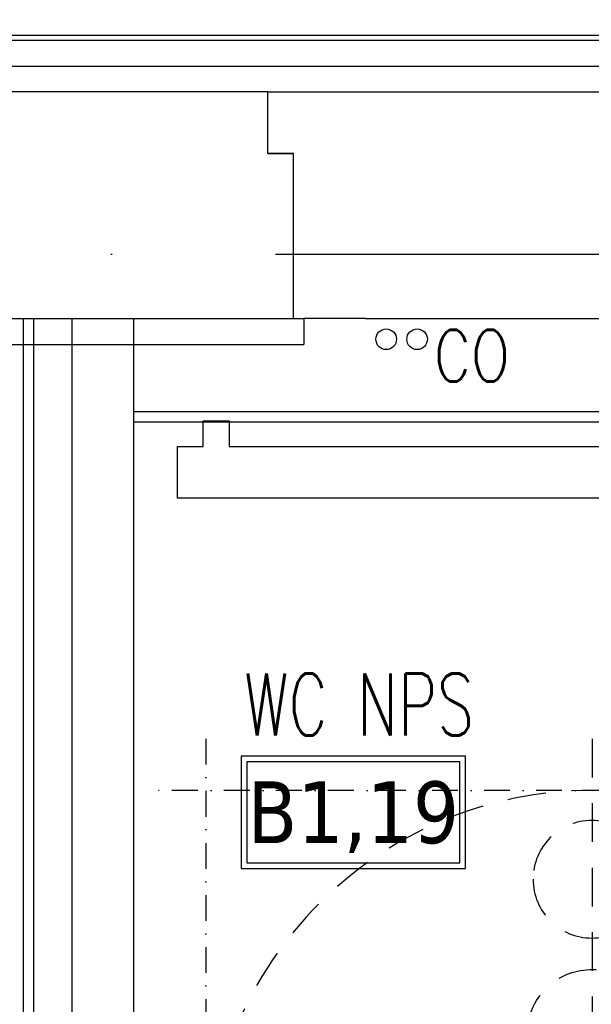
# Model space of a CAD drawing. Header units: millimetres. Extents: x 42924 to 92944, y -369470 to -179866.
# Tile 130 of 256: x 59824 to 59935, y -180786 to -180595. Entities that reach past the tile are written whole.
import ezdxf
from ezdxf.enums import TextEntityAlignment as Align

# ---------------------------------------------------------------- set-up
doc = ezdxf.new("R2010")
doc.units = ezdxf.units.MM
for name, pattern in [('216-500', [2.5, 1.5, -1]), ('DASHDOT', [25.4, 12.7, -6.35, 0, -6.35]), ('HIDDEN', [9.525, 6.35, -3.175]), ('STRICHPUNKTX2', [2, 1, -0.5, 0, -0.5])]:
    doc.linetypes.add(name, pattern=pattern)
doc.layers.get('0').update_dxf_attribs({"color": 8})
for name, color, linetype in [('!! 0_ Istn-sciany', 8, 'Continuous'), ('!! 0_ Istn-widok', 8, 'Continuous'), ('!! 0_Istn-armatura', 8, 'Continuous'), ('!! 0_Istn-cienka', 8, 'Continuous'), ('!! 0_Opis_pom', 123, 'Continuous'), ('!! 0_Osie', 8, 'DASHDOT'), ('!! 1_ tynk zewn  - nowy', 8, 'Continuous'), ('!! 2 ZABUDOWA GK-MDF', 8, 'Continuous'), ('!! 2_ remont Ocieplenie', 8, 'ZIGZAG'), ('!! 2_proj ściany remont', 8, 'Continuous'), ('!! 2_wypos-sanitarne', 8, 'Continuous'), ('0-osie-liniA', 8, 'DASHDOT')]:
    doc.layers.add(name, color=color, linetype=linetype)
doc.layers.add('!! 0_Istn-grzejniki', color=8, linetype='Continuous', plot=False)
doc.layers.add('E_SAP_ZASIĘG', color=150, linetype='Continuous', plot=False)
doc.styles.add('ARCHETYP', font='romans.shx', dxfattribs={"height": 15})
doc.styles.add('ARIAL', font='tahoma.ttf')
doc.styles.add('TXT', font='simplex.shx')
doc.linetypes.add('ZIGZAG', pattern='A,0.00254,-5.08,[131,ltypeshp.shx,S=5.08,R=0,X=-5.08,Y=0],-10.16,[131,ltypeshp.shx,S=5.08,R=180,X=5.08,Y=0],-5.08', length=20.32254)

# ---------------------------------------------------------------- blocks, each defined once
blk = doc.blocks.new('gvb')
at = {"linetype": 'STRICHPUNKTX2', "ltscale": 5}
for p, q in [((130664.97, 14667.75), (130664.97, 14497.75)), ((130814.97, 14667.75), (130814.97, 14497.75)), ((130654.97, 14657.75), (130824.97, 14657.75)), ((130654.97, 14507.75), (130824.97, 14507.75))]:
    blk.add_line(p, q, dxfattribs=at)
at = {"linetype": '216-500', "ltscale": 5}
for p, q in [((130739.97, 14667.75), (130739.97, 14497.75)), ((130654.97, 14582.75), (130824.97, 14582.75)), ((130705.62, 14537.29), (130705.62, 14578.9))]:
    blk.add_line(p, q, dxfattribs=at)
for points in [[(130727.92, 14612.92), (130709.37, 14612.92)], [(130727.92, 14578.9), (130752.56, 14578.9), (130752.56, 14611.05)], [(130701.49, 14604.79), (130701.49, 14603.03), (130727.92, 14603.03)], [(130727.92, 14603.03), (130727.92, 14588.79)], [(130727.92, 14588.79), (130701.75, 14588.8)], [(130727.92, 14588.79), (130713.68, 14588.79)], [(130705.62, 14578.9), (130737.03, 14578.9)]]:
    blk.add_lwpolyline(points, dxfattribs=at)
blk.add_lwpolyline([(130701.75, 14588.8, 0.400619), (130695.72, 14582.06), (130695.72, 14529.31)], format="xyb", dxfattribs=at)
at = {"linetype": '216-500', "ltscale": 2}
blk.add_lwpolyline([(130713.68, 14588.79), (130713.68, 14588.79)], dxfattribs=at)
at = {"linetype": '216-500', "ltscale": 5}
for centre, radius in [((130739.97, 14582.75), 75), ((130740.04, 14640.53), 11.41), ((130753.4, 14560.11), 30.82), ((130753.4, 14560.11), 29.13)]:
    blk.add_circle(centre, radius, dxfattribs=at)
for centre, radius, start, end in [((130740.13, 14610.57), 12.44, 2.2135, 169.0878), ((130696.81, 14538.09), 8.85, 262.981, 5.2099)]:
    blk.add_arc(centre, radius, start, end, dxfattribs=at)
at = {"linetype": '216-500', "ltscale": 2}
blk.add_arc((130710.53, 14603.91), 9.09, 97.3287, 185.5564, dxfattribs=at)
blk = doc.blocks.new('BLOK OSI')
at = {"layer": '0-osie-liniA', "ltscale": 5}
blk.add_lwpolyline([(48639.33, -194402.09), (55424.28, -194402.09)], dxfattribs=at)

msp = doc.modelspace()

# ---------------------------------------------------------------- linework, layer by layer
at = {"layer": '!! 0_ Istn-sciany'}
for points in [[(59872.56735, -180609.3878), (59946.56735, -180609.3878)], [(59872.56735, -180621.3878), (59872.56735, -180609.3878)], [(59872.56735, -180621.3878), (59877.56735, -180621.3878)], [(59877.56735, -180653.3878), (59877.56735, -180621.3878)], [(59877.56735, -180653.3878), (59879.56735, -180653.3878)], [(59891.56735, -180653.3878), (59941.56735, -180653.3878)]]:
    msp.add_lwpolyline(points, dxfattribs=at)
at = {"layer": '!! 0_ Istn-widok'}
for points in [[(59891.56735, -180653.3878), (59879.56735, -180653.3878)], [(59879.56735, -180653.3878), (59879.56735, -180658.3878)], [(59784.56735, -180658.3878), (59879.56735, -180658.3878)]]:
    msp.add_lwpolyline(points, dxfattribs=at)
at = {"layer": '!! 0_Istn-armatura'}
for centre in [(59895.56735, -180657.3878), (59901.56735, -180657.3878)]:
    msp.add_circle(centre, 2, dxfattribs=at)
at = {"layer": '!! 0_Istn-cienka', "linetype": 'HIDDEN', "ltscale": 2}
msp.add_lwpolyline([(59786.56735, -180653.3878), (59877.56735, -180653.3878)], dxfattribs=at)
at = {"layer": '!! 0_Istn-grzejniki'}
msp.add_lwpolyline([(59950.05571, -180673.21406), (59950.05571, -180678.21406), (59955.05571, -180678.21406), (59955.05571, -180688.21406), (59855.05571, -180688.21406), (59855.05571, -180678.21406), (59860.05571, -180678.21406), (59860.05571, -180673.21406), (59865.05571, -180673.21406), (59865.05571, -180678.21406), (59945.05571, -180678.21406), (59945.05571, -180673.21406)], close=True, dxfattribs=at)
at = {"layer": '!! 0_Opis_pom', "ltscale": 0.7}
for points in [[(59867.42626, -180760.02676), (59910.94626, -180760.02676), (59910.94626, -180738.26676), (59867.42626, -180738.26676)], [(59868.51426, -180758.93876), (59909.85826, -180758.93876), (59909.85826, -180739.35476), (59868.51426, -180739.35476)]]:
    msp.add_lwpolyline(points, close=True, dxfattribs=at)
at = {"layer": '!! 1_ tynk zewn  - nowy'}
for points in [[(59727.56735, -180598.3878), (59946.56735, -180598.3878)], [(59727.56735, -180599.3878), (59946.56735, -180599.3878)]]:
    msp.add_lwpolyline(points, dxfattribs=at)
at = {"layer": '!! 2 ZABUDOWA GK-MDF'}
for points in [[(59825.06735, -180653.3878), (59825.06735, -180941.3878)], [(59827.06735, -180653.3878), (59827.06735, -180941.3878)], [(59846.56735, -180671.3878), (60071.56735, -180671.3878)], [(59846.56735, -180673.3878), (60071.56735, -180673.3878)]]:
    msp.add_lwpolyline(points, dxfattribs=at)
at = {"layer": '!! 2_ remont Ocieplenie', "linetype": 'ZIGZAG', "ltscale": 0.75}
msp.add_lwpolyline([(59727.56735, -180604.3878), (59946.56735, -180604.3878)], dxfattribs=at)
at = {"layer": '!! 2_proj ściany remont'}
msp.add_lwpolyline([(59786.56735, -180653.3878), (59877.56735, -180653.3878), (59877.56735, -180621.3878), (59872.56735, -180621.3878), (59872.56735, -180609.3878), (59791.56735, -180609.3878), (59791.56735, -180621.3878), (59786.56735, -180621.3878)], close=True, dxfattribs=at)
for points in [[(59834.56735, -180941.3878), (59834.56735, -180653.3878)], [(59846.56735, -180926.3878), (59846.56735, -180653.3878)]]:
    msp.add_lwpolyline(points, dxfattribs=at)
at = {"layer": 'E_SAP_ZASIĘG'}
for centre in [(59298.91442, -181088.08994), (60076.8218, -181088.08994)]:
    msp.add_circle(centre, 600, dxfattribs=at)

# ---------------------------------------------------------------- block references
at = {"layer": '!! 0_Osie'}
msp.add_blockref('BLOK OSI', (8819.85593, 13761.2005), dxfattribs=at)
at = {"layer": '!! 2_wypos-sanitarne', "xscale": -1}
msp.add_blockref('gvb', (190675.53592, -195402.6554), dxfattribs=at)

# ---------------------------------------------------------------- texts
at = {"layer": '!! 0_Istn-armatura', "style": 'ARCHETYP', "width": 0.8}
msp.add_text('CO', height=10, rotation=0, dxfattribs=at).set_placement((59904.8218, -180665.58116))
at = {"layer": '!! 0_Opis_pom', "ltscale": 0.7, "style": 'TXT', "width": 0.7}
msp.add_text('WC NPS', height=12, dxfattribs=at).set_placement((59890.30139, -180734.22044), align=Align.CENTER)
at = {"layer": '!! 0_Opis_pom', "ltscale": 0.7, "style": 'ARIAL'}
msp.add_attdef('B1,19', text='', height=11.968, dxfattribs=at).set_placement((59889.18626, -180749.14676), align=Align.MIDDLE_CENTER)

doc.saveas('drawing.dxf')
